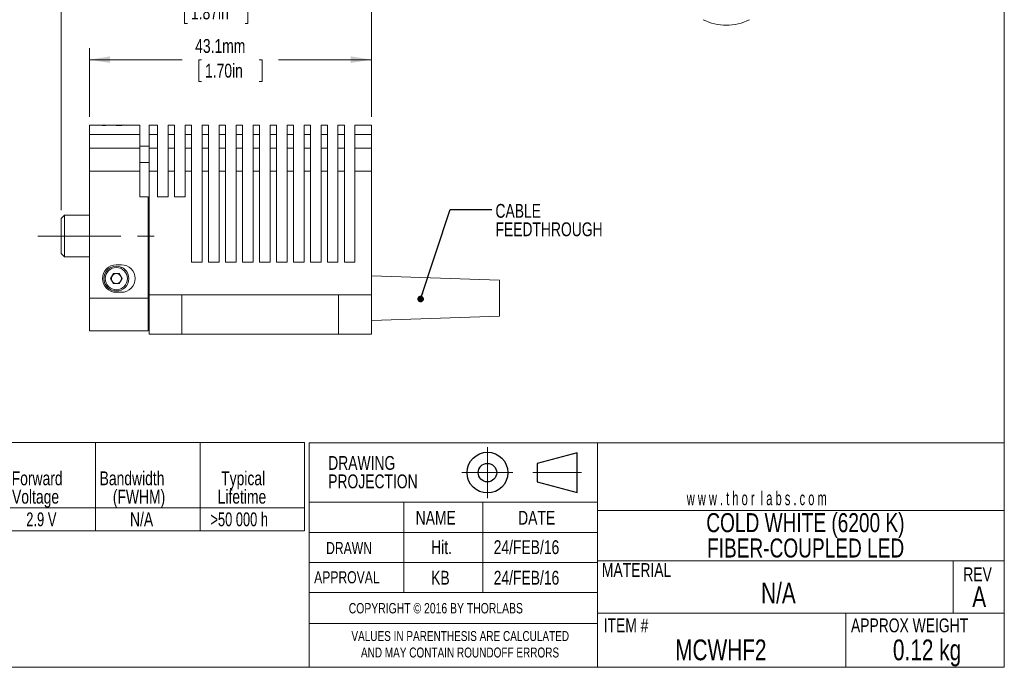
# Model space of a CAD drawing. Header units: millimetres. Extents: x 2 to 278, y 1 to 215.
# Tile 2 of 3: x 127 to 278, y 1 to 100. Entities that reach past the tile are written whole.
import ezdxf

# ---------------------------------------------------------------- set-up
doc = ezdxf.new("R2010")
doc.units = ezdxf.units.MM
doc.header["$PDSIZE"] = -1
doc.linetypes.add('CENTERX2', pattern=[20.32, 12.7, -2.54, 2.54, -2.54])
doc.styles.add('SLDTEXTSTYLE0', font='TXT', dxfattribs={"width": 0.75})
doc.styles.add('SLDTEXTSTYLE1', font='TXT', dxfattribs={"width": 0.6})
doc.styles.add('SLDTEXTSTYLE2', font='TXT', dxfattribs={"width": 0.7})
doc.styles.add('SLDTEXTSTYLE3', font='TXT', dxfattribs={"width": 0.694444})
doc.dimstyles.new('SLDDIMSTYLE3', dxfattribs={"dimtxt": 2.116667, "dimasz": 3.175, "dimexe": 0, "dimexo": 0.0625, "dimgap": 0.529167, "dimtad": 0, "dimtih": 1, "dimtoh": 1, "dimdec": 1, "dimrnd": 1e-09, "dimzin": 12, "dimdsep": 46, "dimtxsty": 'SLDTEXTSTYLE0', "dimsah": 1, "dimcen": 0.09, "dimadec": 0, "dimazin": 3, "dimtfac": 1, "dimtdec": 1, "dimtofl": 0, "dimtmove": 0, "dimatfit": 3, "dimfxl": 1, "dimfrac": 2, "dimtolj": 1, "dimtzin": 12, "dimarcsym": 0})
doc.dimstyles.new('SLDDIMSTYLE4', dxfattribs={"dimtxt": 0.18, "dimasz": 1.016, "dimexe": 0, "dimexo": 0.0625, "dimgap": 0, "dimtad": 0, "dimtih": 1, "dimtoh": 1, "dimdec": 0, "dimrnd": 1e-09, "dimzin": 0, "dimdsep": 46, "dimtxsty": 'Standard', "dimblk1": 'DOT', "dimblk2": 'DOT', "dimsah": 1, "dimcen": 0.09, "dimadec": 0, "dimazin": 0, "dimtfac": 1.016, "dimtdec": 0, "dimtofl": 0, "dimtmove": 0, "dimatfit": 3, "dimldrblk": 'DOT', "dimfxl": 1, "dimfrac": 2, "dimtolj": 1, "dimtzin": 0, "dimarcsym": 0})

# ---------------------------------------------------------------- blocks, each defined once
blk = doc.blocks.new('Third Angle Projection Block')
at = {"color": 7, "linetype": 'CENTERX2', "lineweight": 0}
for p, q in [((101.48, 23.81), (101.48, 14.07)), ((96.6, 18.94), (106.35, 18.94)), ((110.14, 18.94), (119.45, 18.94))]:
    blk.add_line(p, q, dxfattribs=at)
at = {"color": 7, "linetype": 'Continuous', "lineweight": 30}
for p, q in [((118.62, 22.75), (111, 20.71)), ((118.62, 15.13), (118.62, 22.75)), ((111, 20.71), (111, 17.17)), ((111, 17.17), (118.62, 15.13))]:
    blk.add_line(p, q, dxfattribs=at)
for radius in [3.9, 1.77]:
    blk.add_circle((101.48, 18.94), radius, dxfattribs=at)
at = {"color": 7, "linetype": 'Continuous', "lineweight": 0}
blk.add_point((101.48, 18.94), dxfattribs=at)
blk = doc.blocks.new('SW_NOTE_0')
at = {"color": 0, "linetype": 'Continuous', "lineweight": 0, "char_height": 1.524, "attachment_point": 2, "style": 'SLDTEXTSTYLE0'}
for s, insert in [('VALUES IN PARENTHESIS ARE CALCULATED', (19.91, 1.96)), ('AND MAY CONTAIN ROUNDOFF ERRORS', (19.88, -0.56))]:
    blk.add_mtext(s, dxfattribs=dict(at, insert=insert))
blk = doc.blocks.new('SW_NOTE_1')
at = {"color": 0, "linetype": 'Continuous', "lineweight": 0, "char_height": 2.117, "attachment_point": 1, "style": 'SLDTEXTSTYLE0'}
for s, insert in [('DRAWING', (0, 2.73)), ('PROJECTION', (0, -0.09))]:
    blk.add_mtext(s, dxfattribs=dict(at, insert=insert))
blk = doc.blocks.new('SW_NOTE_3')
at = {"color": 0, "linetype": 'Continuous', "lineweight": 0, "char_height": 2.9104, "attachment_point": 2, "style": 'SLDTEXTSTYLE0'}
for s, insert in [('COLD WHITE (6200 K)', (19.37, 3.75)), ('FIBER-COUPLED LED', (19.4, -0.13))]:
    blk.add_mtext(s, dxfattribs=dict(at, insert=insert))
blk = doc.blocks.new('SW_TABLEANNOTATION_0')
at = {"color": 0, "linetype": 'Continuous', "lineweight": 0}
for p, q in [((168.5, 0), (0, 0)), ((136.5, 0), (136.5, -13.51)), ((152.5, 0), (152.5, -13.51)), ((168.5, -13.51), (168.5, 0)), ((0, -10.01), (168.5, -10.01)), ((0, -13.51), (168.5, -13.51))]:
    blk.add_line(p, q, dxfattribs=at)
at = {"color": 0, "linetype": 'Continuous', "lineweight": 0, "char_height": 2.117, "attachment_point": 1}
for s, insert, style in [('Forward', (123.69, -4.43), 'SLDTEXTSTYLE0'), ('Bandwidth', (137.14, -4.43), 'SLDTEXTSTYLE0'), ('Typical', (155.74, -4.43), 'SLDTEXTSTYLE0'), ('Voltage', (123.74, -7.25), 'SLDTEXTSTYLE0'), ('(FWHM)', (139.16, -7.25), 'SLDTEXTSTYLE0'), ('Lifetime', (155.2, -7.25), 'SLDTEXTSTYLE0'), ('N/A', (141.79, -10.71), 'SLDTEXTSTYLE0'), ('>50 000 h', (154.1, -10.71), 'SLDTEXTSTYLE3'), ('2.9 V', (125.91, -10.71), 'SLDTEXTSTYLE2')]:
    blk.add_mtext(s, dxfattribs=dict(at, insert=insert, style=style))
blk = doc.blocks.new('_D_4')
at = {"color": 7, "linetype": 'Continuous', "lineweight": 0}
for p, q in [((138.02, 85.14), (138.02, 95.65)), ((181.15, 85.14), (181.15, 95.65)), ((138.02, 93.87), (152.21, 93.87)), ((155.17, 93.87), (154.74, 93.87)), ((154.74, 93.87), (154.74, 90.51)), ((164, 93.87), (164.43, 93.87)), ((164.43, 93.87), (164.43, 90.51)), ((181.15, 93.87), (166.96, 93.87)), ((154.74, 90.51), (155.17, 90.51)), ((164.43, 90.51), (164, 90.51))]:
    blk.add_line(p, q, dxfattribs=at)
for points in [[(138.02, 93.87), (141.19, 93.36), (141.19, 94.38)], [(181.15, 93.87), (177.98, 94.38), (177.98, 93.36)]]:
    blk.add_solid(points, dxfattribs=at)
at = {"color": 7, "linetype": 'Continuous', "lineweight": 0, "char_height": 2.117, "attachment_point": 1, "style": 'SLDTEXTSTYLE0'}
for s, insert in [('43.1mm', (154.2, 97.03)), ('1.70in', (155.71, 93.24))]:
    blk.add_mtext(s, dxfattribs=dict(at, insert=insert))
blk = doc.blocks.new('_D_5')
at = {"color": 7, "linetype": 'Continuous', "lineweight": 0}
for p, q in [((133.72, 70.82), (133.72, 104.57)), ((181.15, 85.14), (181.15, 104.57)), ((133.72, 102.79), (150.06, 102.79)), ((153.02, 102.79), (152.59, 102.79)), ((152.59, 102.79), (152.59, 99.43)), ((161.85, 102.79), (162.28, 102.79)), ((162.28, 102.79), (162.28, 99.43)), ((181.15, 102.79), (164.81, 102.79)), ((152.59, 99.43), (153.02, 99.43)), ((162.28, 99.43), (161.85, 99.43))]:
    blk.add_line(p, q, dxfattribs=at)
for points in [[(133.72, 102.79), (136.89, 102.28), (136.89, 103.3)], [(181.15, 102.79), (177.98, 103.3), (177.98, 102.28)]]:
    blk.add_solid(points, dxfattribs=at)
at = {"color": 7, "linetype": 'Continuous', "lineweight": 0, "char_height": 2.117, "attachment_point": 1, "style": 'SLDTEXTSTYLE0'}
for s, insert in [('47.4mm', (152.05, 105.95)), ('1.87in', (153.56, 102.16))]:
    blk.add_mtext(s, dxfattribs=dict(at, insert=insert))
blk = doc.blocks.new('SW_NOTE_4')
at = {"color": 0, "linetype": 'Continuous', "lineweight": 0, "attachment_point": 1, "style": 'SLDTEXTSTYLE0'}
for s, insert, char_height in [('CABLE', (0.58, 0.83), 2.117), ('FEEDTHROUGH', (0.58, -1.99), 2.1167)]:
    blk.add_mtext(s, dxfattribs=dict(at, insert=insert, char_height=char_height))
blk = doc.blocks.new('_DOT')
at = {"color": 0, "linetype": 'ByBlock', "lineweight": -2}
blk.add_line((-0.5, 0), (-1, 0), dxfattribs=at)
at = {"color": 0, "linetype": 'ByBlock', "const_width": 0.5}
blk.add_lwpolyline([(-0.25, 0, 1), (0.25, 0, 1)], format="xyb", close=True, dxfattribs=at)

msp = doc.modelspace()

# ---------------------------------------------------------------- linework, layer by layer
at = {"color": 7, "linetype": 'Continuous', "lineweight": 0}
for p, q in [((277.99, 0.9), (277.99, 214.65)), ((140.02, 83.87), (138.02, 83.87)), ((138.02, 82.41), (138.02, 83.87)), ((140.02, 83.8), (140.02, 83.87)), ((140.02, 83.87), (140.05, 83.87)), ((140.48, 83.8), (140.02, 83.8)), ((140.05, 83.87), (140.46, 83.87)), ((140.05, 83.8), (140.05, 83.87)), ((140.48, 83.87), (140.48, 83.8)), ((141.51, 83.87), (140.48, 83.87)), ((141.52, 83.87), (141.73, 83.87)), ((141.73, 83.87), (141.91, 83.87)), ((141.91, 83.84), (141.91, 83.87)), ((141.91, 83.87), (142.07, 83.87)), ((143.3, 83.87), (142.07, 83.87)), ((142.73, 83.8), (142.73, 83.86)), ((143.3, 83.87), (143.4, 83.87)), ((143.4, 83.83), (143.4, 83.87)), ((143.43, 83.87), (143.87, 83.87)), ((145.72, 83.87), (143.82, 83.87)), ((145.72, 83.87), (145.72, 82.41)), ((148.45, 83.87), (147.15, 83.87)), ((147.15, 83.87), (147.15, 82.41)), ((148.45, 83.87), (148.45, 82.41)), ((151.05, 83.87), (150.05, 83.87)), ((150.05, 83.87), (150.05, 82.41)), ((151.05, 83.87), (151.05, 82.41)), ((153.65, 83.87), (152.65, 83.87)), ((152.65, 83.87), (152.65, 82.41)), ((153.65, 83.87), (153.65, 82.41)), ((156.25, 83.87), (155.25, 83.87)), ((155.25, 83.87), (155.25, 82.41)), ((156.25, 83.87), (156.25, 82.41)), ((158.85, 83.87), (157.85, 83.87)), ((157.85, 83.87), (157.85, 82.41)), ((158.85, 83.87), (158.85, 82.41)), ((161.45, 83.87), (160.45, 83.87)), ((160.45, 83.87), (160.45, 82.41)), ((161.45, 83.87), (161.45, 82.41)), ((164.05, 83.87), (163.05, 83.87)), ((163.05, 83.87), (163.05, 82.41)), ((164.05, 83.87), (164.05, 82.41)), ((166.65, 83.87), (165.65, 83.87)), ((165.65, 83.87), (165.65, 82.41)), ((166.65, 83.87), (166.65, 82.41)), ((169.25, 83.87), (168.25, 83.87)), ((168.25, 83.87), (168.25, 82.41)), ((169.25, 83.87), (169.25, 82.41)), ((171.85, 83.87), (170.85, 83.87)), ((170.85, 83.87), (170.85, 82.41)), ((171.85, 83.87), (171.85, 82.41)), ((174.45, 83.87), (173.45, 83.87)), ((173.45, 83.87), (173.45, 82.41)), ((174.45, 83.87), (174.45, 82.41)), ((177.05, 83.87), (176.05, 83.87)), ((176.05, 83.87), (176.05, 82.41)), ((177.05, 83.87), (177.05, 82.41)), ((181.15, 83.87), (178.65, 83.87)), ((178.65, 83.87), (178.65, 82.41)), ((181.15, 83.87), (181.15, 82.41)), ((145.72, 82.41), (138.02, 82.41)), ((138.02, 80.34), (138.02, 82.41)), ((145.72, 82.41), (145.72, 80.34)), ((148.45, 82.41), (147.15, 82.41)), ((147.15, 82.41), (147.15, 80.34)), ((148.45, 82.41), (148.45, 80.34)), ((151.05, 82.41), (150.05, 82.41)), ((150.05, 82.41), (150.05, 80.34)), ((151.05, 82.41), (151.05, 80.34)), ((153.65, 82.41), (152.65, 82.41)), ((152.65, 82.41), (152.65, 80.34)), ((153.65, 82.41), (153.65, 80.34)), ((156.25, 82.41), (155.25, 82.41)), ((155.25, 82.41), (155.25, 80.34)), ((156.25, 82.41), (156.25, 80.34)), ((158.85, 82.41), (157.85, 82.41)), ((157.85, 82.41), (157.85, 80.34)), ((158.85, 82.41), (158.85, 80.34)), ((161.45, 82.41), (160.45, 82.41)), ((160.45, 82.41), (160.45, 80.34)), ((161.45, 82.41), (161.45, 80.34)), ((164.05, 82.41), (163.05, 82.41)), ((163.05, 82.41), (163.05, 80.34)), ((164.05, 82.41), (164.05, 80.34)), ((166.65, 82.41), (165.65, 82.41)), ((165.65, 82.41), (165.65, 80.34)), ((166.65, 82.41), (166.65, 80.34)), ((169.25, 82.41), (168.25, 82.41)), ((168.25, 82.41), (168.25, 80.34)), ((169.25, 82.41), (169.25, 80.34)), ((171.85, 82.41), (170.85, 82.41)), ((170.85, 82.41), (170.85, 80.34)), ((171.85, 82.41), (171.85, 80.34)), ((174.45, 82.41), (173.45, 82.41)), ((173.45, 82.41), (173.45, 80.34)), ((174.45, 82.41), (174.45, 80.34)), ((177.05, 82.41), (176.05, 82.41)), ((176.05, 82.41), (176.05, 80.34)), ((177.05, 82.41), (177.05, 80.34)), ((181.15, 82.41), (178.65, 82.41)), ((178.65, 82.41), (178.65, 80.34)), ((181.15, 82.41), (181.15, 80.34)), ((138.02, 76.8), (138.02, 80.34)), ((145.72, 80.34), (138.02, 80.34)), ((145.72, 80.62), (147.15, 80.62)), ((145.72, 80.34), (145.72, 76.8)), ((148.45, 80.34), (147.15, 80.34)), ((147.15, 80.34), (147.15, 76.8)), ((148.45, 80.34), (148.45, 76.8)), ((150.05, 80.34), (150.05, 76.8)), ((151.05, 80.34), (150.05, 80.34)), ((151.05, 80.34), (151.05, 76.8)), ((152.65, 80.34), (152.65, 76.8)), ((153.65, 80.34), (152.65, 80.34)), ((153.65, 80.34), (153.65, 76.8)), ((155.25, 80.34), (155.25, 76.8)), ((156.25, 80.34), (155.25, 80.34)), ((156.25, 80.34), (156.25, 76.8)), ((157.85, 80.34), (157.85, 76.8)), ((158.85, 80.34), (157.85, 80.34)), ((158.85, 80.34), (158.85, 76.8)), ((160.45, 80.34), (160.45, 76.8)), ((161.45, 80.34), (160.45, 80.34)), ((161.45, 80.34), (161.45, 76.8)), ((163.05, 80.34), (163.05, 76.8)), ((164.05, 80.34), (163.05, 80.34)), ((164.05, 80.34), (164.05, 76.8)), ((165.65, 80.34), (165.65, 76.8)), ((166.65, 80.34), (165.65, 80.34)), ((166.65, 80.34), (166.65, 76.8)), ((168.25, 80.34), (168.25, 76.8)), ((169.25, 80.34), (168.25, 80.34)), ((169.25, 80.34), (169.25, 76.8)), ((170.85, 80.34), (170.85, 76.8)), ((171.85, 80.34), (170.85, 80.34)), ((171.85, 80.34), (171.85, 76.8)), ((173.45, 80.34), (173.45, 76.8)), ((174.45, 80.34), (173.45, 80.34)), ((174.45, 80.34), (174.45, 76.8)), ((176.05, 80.34), (176.05, 76.8)), ((177.05, 80.34), (176.05, 80.34)), ((177.05, 80.34), (177.05, 76.8)), ((178.65, 80.34), (178.65, 76.8)), ((181.15, 80.34), (178.65, 80.34)), ((181.15, 80.34), (181.15, 76.8)), ((145.72, 78.12), (147.15, 78.12)), ((138.02, 57.37), (138.02, 76.8)), ((145.72, 76.8), (138.02, 76.8)), ((145.72, 76.8), (145.72, 72.87)), ((148.45, 76.8), (147.15, 76.8)), ((147.15, 76.8), (147.15, 57.87)), ((148.45, 72.87), (148.45, 76.8)), ((150.05, 72.87), (150.05, 76.8)), ((151.05, 76.8), (150.05, 76.8)), ((151.05, 72.87), (151.05, 76.8)), ((152.65, 72.87), (152.65, 76.8)), ((153.65, 76.8), (152.65, 76.8)), ((153.65, 62.87), (153.65, 76.8)), ((155.25, 62.87), (155.25, 76.8)), ((156.25, 76.8), (155.25, 76.8)), ((156.25, 62.87), (156.25, 76.8)), ((157.85, 62.87), (157.85, 76.8)), ((158.85, 76.8), (157.85, 76.8)), ((158.85, 62.87), (158.85, 76.8)), ((160.45, 62.87), (160.45, 76.8)), ((161.45, 76.8), (160.45, 76.8)), ((161.45, 62.87), (161.45, 76.8)), ((163.05, 62.87), (163.05, 76.8)), ((164.05, 76.8), (163.05, 76.8)), ((164.05, 62.87), (164.05, 76.8)), ((165.65, 62.87), (165.65, 76.8)), ((166.65, 76.8), (165.65, 76.8)), ((166.65, 62.87), (166.65, 76.8)), ((168.25, 62.87), (168.25, 76.8)), ((169.25, 76.8), (168.25, 76.8)), ((169.25, 62.87), (169.25, 76.8)), ((170.85, 62.87), (170.85, 76.8)), ((171.85, 76.8), (170.85, 76.8)), ((171.85, 62.87), (171.85, 76.8)), ((173.45, 62.87), (173.45, 76.8)), ((174.45, 76.8), (173.45, 76.8)), ((174.45, 62.87), (174.45, 76.8)), ((176.05, 62.87), (176.05, 76.8)), ((177.05, 76.8), (176.05, 76.8)), ((177.05, 62.87), (177.05, 76.8)), ((181.15, 76.8), (178.65, 76.8)), ((178.65, 62.87), (178.65, 76.8)), ((181.15, 76.8), (181.15, 57.87)), ((145.72, 72.87), (147.02, 72.87)), ((147.02, 57.37), (147.02, 72.87)), ((148.45, 72.87), (150.05, 72.87)), ((151.05, 72.87), (152.65, 72.87)), ((134.22, 70.05), (133.72, 69.55)), ((133.72, 69.55), (133.72, 64.2)), ((138.02, 70.05), (134.22, 70.05)), ((134.22, 70.05), (134.22, 63.7)), ((133.72, 64.2), (134.22, 63.7)), ((134.22, 63.7), (138.02, 63.7)), ((142.92, 62.47), (142.12, 62.47)), ((155.25, 62.87), (153.65, 62.87)), ((157.85, 62.87), (156.25, 62.87)), ((160.45, 62.87), (158.85, 62.87)), ((163.05, 62.87), (161.45, 62.87)), ((165.65, 62.87), (164.05, 62.87)), ((168.25, 62.87), (166.65, 62.87)), ((170.85, 62.87), (169.25, 62.87)), ((173.45, 62.87), (171.85, 62.87)), ((176.05, 62.87), (174.45, 62.87)), ((178.65, 62.87), (177.05, 62.87)), ((141.71, 61.13), (141.27, 60.37)), ((141.71, 59.61), (141.27, 60.37)), ((142.59, 61.13), (141.71, 61.13)), ((142.59, 61.13), (143.03, 60.37)), ((142.59, 59.61), (143.03, 60.37)), ((200.75, 60.12), (181.15, 60.79)), ((142.59, 59.61), (141.71, 59.61)), ((200.75, 59.94), (200.75, 60.12)), ((200.75, 54.62), (200.75, 59.94)), ((147.02, 57.37), (138.02, 57.37)), ((138.02, 52.37), (138.02, 57.37)), ((142.12, 58.27), (142.92, 58.27)), ((147.02, 57.62), (147.15, 57.62)), ((147.02, 52.37), (147.02, 57.37)), ((147.15, 51.87), (147.15, 57.87)), ((147.15, 57.87), (152.15, 57.87)), ((152.15, 57.87), (152.15, 51.87)), ((176.15, 57.87), (152.15, 57.87)), ((176.15, 51.87), (176.15, 57.87)), ((176.15, 57.87), (181.15, 57.87)), ((181.15, 57.87), (181.15, 51.87)), ((147.02, 55.12), (147.15, 55.12)), ((181.15, 53.96), (200.75, 54.62)), ((147.02, 52.37), (138.02, 52.37)), ((152.15, 51.87), (147.15, 51.87)), ((176.15, 51.87), (152.15, 51.87)), ((181.15, 51.87), (176.15, 51.87)), ((277.99, 35.24), (277.99, 50.03)), ((171.63, 7.56), (171.63, 35.24)), ((171.63, 35.24), (215.74, 35.24)), ((215.74, 35.24), (215.74, 0.9)), ((215.74, 35.24), (277.99, 35.24)), ((171.63, 12.3), (171.63, 26.17)), ((171.63, 0.9), (171.63, 26.17)), ((215.74, 26.17), (171.63, 26.17)), ((186.13, 26.17), (186.13, 12.3)), ((198.21, 26.17), (198.21, 12.3)), ((215.74, 24.89), (277.99, 24.89)), ((215.74, 21.49), (171.63, 21.49)), ((215.74, 16.92), (171.63, 16.92)), ((215.74, 17.16), (277.99, 17.16)), ((270.17, 17.16), (270.17, 9.14)), ((215.74, 12.3), (171.63, 12.3)), ((171.63, 12.3), (171.63, 7.56)), ((215.74, 9.14), (277.99, 9.14)), ((253.75, 9.14), (253.75, 0.9)), ((171.63, 7.56), (215.74, 7.56)), ((277.99, 0.9), (1.58, 0.9))]:
    msp.add_line(p, q, dxfattribs=at)
at = {"color": 7, "linetype": 'CENTERX2', "lineweight": 0}
msp.add_line((130.12, 66.87), (149.74, 66.87), dxfattribs=at)
at = {"color": 7, "linetype": 'Continuous', "lineweight": 0}
for radius in [1.9, 1.7]:
    msp.add_circle((142.15, 60.37), radius, dxfattribs=at)
for centre, radius, start, end in [((235.46, 106.79), 7.66, 242.5284, 297.4716), ((142.53, 91.03), 7.23, 261.9782, 271.5713), ((143.24, 141.58), 57.72, 268.8412, 269.4981), ((142.24, 100.45), 16.66, 271.6859, 275.4503), ((141.84, 154.51), 70.65, 270.7233, 271.1893), ((142.12, 60.37), 2.1, 90, 270), ((142.92, 60.37), 2.1, 270, 90), ((142.15, 60.37), 0.76, 149.7818, 209.7818), ((142.15, 60.37), 0.76, 89.7818, 149.7818), ((142.15, 60.37), 0.76, 29.7818, 89.7818), ((142.15, 60.37), 0.76, 329.7818, 29.7818), ((142.15, 60.37), 0.76, 209.7818, 269.7818), ((142.15, 60.37), 0.76, 269.7818, 329.7818)]:
    msp.add_arc(centre, radius, start, end, dxfattribs=at)
msp.add_ellipse((141.51, 78.87), major_axis=(0, 5), ratio=0.535065, start_param=6.278972, end_param=6.283185, dxfattribs=at)

# ---------------------------------------------------------------- block references
for name, p in [('SW_NOTE_4', (199.56, 70.96)), ('SW_TABLEANNOTATION_0', (2.44, 35.29)), ('SW_NOTE_1', (174.55, 30.48)), ('SW_NOTE_3', (228.19, 20.72)), ('SW_NOTE_0', (174.84, 4.46))]:
    msp.add_blockref(name, p, dxfattribs=at)
at = {"color": 7, "linetype": 'Continuous', "xscale": 0.8, "yscale": 0.8, "zscale": 0.8}
msp.add_blockref('Third Angle Projection Block', (117.73, 15.52), dxfattribs=at)

# ---------------------------------------------------------------- texts
at = {"color": 7, "linetype": 'Continuous', "lineweight": 0}
for s, insert, char_height, attachment_point, style in [('w w w . t h o r  l a b s . c o m', (229.4, 27.8), 2.1167, 1, 'SLDTEXTSTYLE1'), ('NAME', (187.93, 24.82), 2.117, 1, 'SLDTEXTSTYLE0'), ('DATE', (203.61, 24.82), 2.117, 1, 'SLDTEXTSTYLE0'), ('DRAWN', (174.23, 20.05), 1.852, 1, 'SLDTEXTSTYLE0'), ('Hit.', (190.3, 20.32), 2.117, 1, 'SLDTEXTSTYLE0'), ('24/FEB/16', (199.87, 20.32), 2.117, 1, 'SLDTEXTSTYLE0'), ('MATERIAL', (216.42, 16.82), 2.117, 1, 'SLDTEXTSTYLE0'), ('APPROVAL', (172.4, 15.58), 1.852, 1, 'SLDTEXTSTYLE0'), ('KB', (190.3, 15.64), 2.117, 1, 'SLDTEXTSTYLE0'), ('24/FEB/16', (199.87, 15.64), 2.117, 1, 'SLDTEXTSTYLE0'), ('REV', (271.72, 16.17), 2.117, 1, 'SLDTEXTSTYLE0'), ('N/A', (243.43, 13.82), 3.175, 2, 'SLDTEXTSTYLE0'), ('A', (274.15, 13.26), 3.17, 2, 'SLDTEXTSTYLE0'), ('COPYRIGHT © 2016 BY THORLABS', (177.69, 10.71), 1.5875, 1, 'SLDTEXTSTYLE0'), ('ITEM #', (216.7, 8.35), 2.117, 1, 'SLDTEXTSTYLE0'), ('APPROX WEIGHT', (254.53, 8.35), 2.1167, 1, 'SLDTEXTSTYLE0'), ('MCWHF2', (234.62, 5.13), 3.175, 2, 'SLDTEXTSTYLE0'), ('0.12 kg', (266.17, 5.13), 3.175, 2, 'SLDTEXTSTYLE0')]:
    msp.add_mtext(s, dxfattribs=dict(at, insert=insert, char_height=char_height, attachment_point=attachment_point, style=style))

# ---------------------------------------------------------------- dimensions: what is measured, and where the dimension line sits
for base, p1, picture, middle in [((181.15, 102.79), (133.72, 69.55), '_D_5', (157.44, 102.79)), ((181.15, 93.87), (138.02, 83.87), '_D_4', (159.59, 93.87))]:
    dim = msp.add_linear_dim(base=base, p1=p1, p2=(181.15, 83.87), dimstyle='SLDDIMSTYLE3', dxfattribs=at)
    dim.commit()
    dim.dimension.update_dxf_attribs({"geometry": picture, "text_midpoint": middle, "dimtype": 160})

# ---------------------------------------------------------------- leaders
msp.add_leader([(188.69, 57.24), (193.21, 70.96), (199.56, 70.96)], dimstyle='SLDDIMSTYLE4', dxfattribs=at)

doc.saveas('drawing.dxf')
